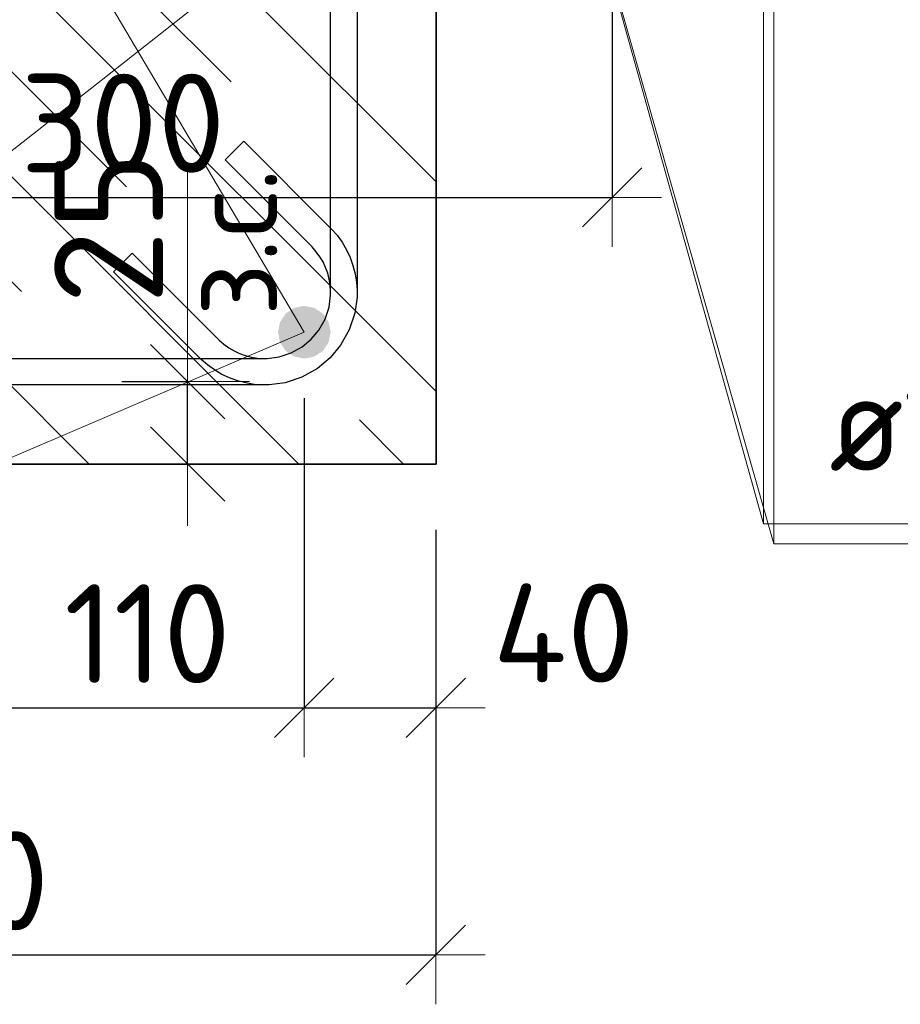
# Model space of a CAD drawing. Header units: metres. Extents: x -38 to 97, y -15 to 21.
# Tile 30 of 225: x 72.292 to 72.56, y 1.79 to 2.089. Entities that reach past the tile are written whole.
import ezdxf

# ---------------------------------------------------------------- set-up
doc = ezdxf.new("R2010")
doc.units = ezdxf.units.M
doc.header["$PDMODE"] = 65
doc.linetypes.add('______4', pattern=[0.135, 0.105, -0.03])
for name, color, linetype, lineweight in [('XR$3$Размерная линия (1)', 7, 'Continuous', 13), ('XR$4$Арм. стержнями нижней зоны', 180, 'Continuous', 35), ('XR$4$Арм.стержн. Хомут', 240, 'Continuous', 35), ('XR$4$Арм.стержн.горизонт. 1', 180, 'Continuous', 35), ('XR$4$ВК__отв в полу 1-2 эт', 220, 'Continuous', 25), ('XR$4$Размерная линия (1)', 7, 'Continuous', 13), ('XR$4$Размерная линия_ общее', 7, 'Continuous', 13), ('XR$6$Арм. стержнями нижней зоны', 180, 'Continuous', 35), ('XR$6$Арм.стержн. Хомут', 240, 'Continuous', 35), ('XR$6$Арм.стержн.горизонт. 1', 180, 'Continuous', 35), ('XR$6$ВК__отв в полу 1-2 эт', 220, 'Continuous', 25), ('XR$6$Размерная линия (1)', 7, 'Continuous', 13), ('XR$6$Размерная линия_ общее', 7, 'Continuous', 13)]:
    doc.layers.add(name, color=color, linetype=linetype, lineweight=lineweight)
doc.styles.add('ISOCPEUR', font='txt')
doc.dimstyles.new('DIMSTYLE_11', dxfattribs={"dimtxt": 0.033, "dimasz": 0.0375, "dimexe": 0, "dimexo": 0, "dimgap": 0.0165, "dimtad": 2, "dimdec": 0, "dimlfac": 1000, "dimrnd": 1, "dimzin": 12, "dimdsep": 46, "dimtxsty": 'ISOCPEUR', "dimblk1": 'ALL_ML_STRICH', "dimblk2": 'ALL_ML_STRICH', "dimsah": 1, "dimcen": 0, "dimclrd": 7, "dimclre": 256, "dimclrt": 7, "dimadec": 0, "dimazin": 0, "dimtfac": 1, "dimtdec": 0, "dimtix": 1, "dimtmove": 2, "dimatfit": 3, "dimfxl": 0, "dimtvp": 1.2, "dimtzin": 0, "dimlwd": 0, "dimlwe": -3, "dimarcsym": 0})
doc.dimstyles.new('DIMSTYLE_14', dxfattribs={"dimtxt": 0.03, "dimasz": 0.03, "dimexe": 0, "dimexo": 0, "dimgap": 0.015, "dimtad": 2, "dimdec": 0, "dimlfac": 1000, "dimrnd": 1, "dimzin": 12, "dimdsep": 46, "dimtxsty": 'ISOCPEUR', "dimblk1": 'ALL_ML_STRICH', "dimblk2": 'ALL_ML_STRICH', "dimsah": 1, "dimcen": 0, "dimclrd": 7, "dimclre": 256, "dimclrt": 7, "dimadec": 0, "dimazin": 0, "dimtfac": 1, "dimtdec": 0, "dimtix": 1, "dimtmove": 2, "dimatfit": 3, "dimfxl": 0, "dimtvp": 1.2, "dimtzin": 0, "dimlwd": 0, "dimlwe": -3, "dimarcsym": 0})
doc.dimstyles.new('DIMSTYLE_23', dxfattribs={"dimtxt": 0.03, "dimasz": 0.03, "dimexe": 0, "dimexo": 0, "dimgap": 0.015, "dimtad": 2, "dimdec": 0, "dimlfac": 1000, "dimrnd": 5, "dimzin": 12, "dimdsep": 46, "dimtxsty": 'ISOCPEUR', "dimblk1": 'ALL_ML_STRICH', "dimblk2": 'ALL_ML_STRICH', "dimsah": 1, "dimcen": 0, "dimclrd": 7, "dimclre": 256, "dimclrt": 7, "dimadec": 0, "dimazin": 0, "dimtfac": 1, "dimtdec": 0, "dimtix": 1, "dimtmove": 2, "dimatfit": 3, "dimfxl": 0, "dimtvp": 1.2, "dimtzin": 0, "dimlwd": 0, "dimlwe": -3, "dimarcsym": 0})
doc.dimstyles.new('DIMSTYLE_24', dxfattribs={"dimtxt": 0.03, "dimasz": 0.03, "dimexe": 0, "dimexo": 0, "dimgap": 0.015, "dimtad": 2, "dimdec": 0, "dimlfac": 1000, "dimrnd": 5, "dimzin": 12, "dimdsep": 46, "dimtxsty": 'ISOCPEUR', "dimblk1": 'ALL_ML_STRICH', "dimblk2": 'ALL_ML_STRICH', "dimsah": 1, "dimcen": 0, "dimclrd": 7, "dimclre": 256, "dimclrt": 7, "dimadec": 0, "dimazin": 0, "dimtfac": 1, "dimtdec": 0, "dimtix": 1, "dimtmove": 2, "dimatfit": 3, "dimfxl": 0, "dimtzin": 0, "dimlwd": 0, "dimlwe": -3, "dimarcsym": 0})
pattern_1 = [(135, (0, 0), (-0.031819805, -0.031819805), [0.4, -0.05, 0, -0.05]), (135, (-0.01591, -0.01591), (-0.031819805, -0.031819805), [0.8, -0.1, 0.1, -0.1])]

# ---------------------------------------------------------------- blocks, each defined once
blk = doc.blocks.new('ALL_ML_STRICH')
at = {"color": 0, "linetype": 'ByBlock', "lineweight": -2}
for p, q in [((0, -0.5), (0, 0.5)), ((-0.3, -0.3), (0.3, 0.3)), ((-1, 0), (0.5, 0))]:
    blk.add_line(p, q, dxfattribs=at)
blk = doc.blocks.new('*D237')
at = {"layer": 'DEFPOINTS', "color": 7, "linetype": 'Continuous', "lineweight": 13, "transparency": 33554687}
for p in [(72.17211, 2.18403), (72.47211, 2.18403), (72.17211, 2.03505)]:
    blk.add_point(p, dxfattribs=at)
at = {"layer": 'XR$3$Размерная линия (1)', "color": 9, "linetype": 'Continuous', "lineweight": -2, "true_color": 0xc7c7c7, "transparency": 33554687}
for p, q in [((72.17211, 2.16403), (72.17211, 2.03505)), ((72.47211, 2.16403), (72.47211, 2.03505))]:
    blk.add_line(p, q, dxfattribs=at)
at = {"layer": 'XR$3$Размерная линия (1)', "color": 7, "linetype": 'Continuous', "lineweight": -2, "transparency": 33554687}
blk.add_line((72.17211, 2.03505), (72.47211, 2.03505), dxfattribs=at)
at = {"layer": 'XR$3$Размерная линия (1)', "color": 7, "linetype": 'Continuous', "lineweight": 13, "transparency": 33554687, "xscale": 0.03, "yscale": 0.03, "zscale": 0.03, "rotation": 180}
blk.add_blockref('ALL_ML_STRICH', (72.17211, 2.03505), dxfattribs=at)
at = {"layer": 'XR$3$Размерная линия (1)', "color": 7, "linetype": 'Continuous', "lineweight": 13, "transparency": 33554687, "xscale": 0.03, "yscale": 0.03, "zscale": 0.03}
blk.add_blockref('ALL_ML_STRICH', (72.47211, 2.03505), dxfattribs=at)
at = {"layer": 'XR$3$Размерная линия (1)', "color": 7, "linetype": 'Continuous', "lineweight": 13, "transparency": 33554687, "insert": (72.32361, 2.05755), "char_height": 0.03, "width": 0.09, "attachment_point": 5, "style": 'ISOCPEUR'}
blk.add_mtext('\\A1;{300}', dxfattribs=at)
blk = doc.blocks.new('*D362')
at = {"layer": 'DEFPOINTS', "color": 7, "linetype": 'Continuous', "lineweight": 13, "transparency": 33554687}
for p in [(72.30327, 1.97911), (72.30827, 1.95411), (72.34326, 1.95411)]:
    blk.add_point(p, dxfattribs=at)
at = {"layer": 'XR$4$Размерная линия_ общее', "color": 253, "linetype": 'Continuous', "lineweight": -2, "true_color": 0xa0a0a0, "transparency": 33554687}
for p, q in [((72.32327, 1.97911), (72.34326, 1.97911)), ((72.32827, 1.95411), (72.34326, 1.95411))]:
    blk.add_line(p, q, dxfattribs=at)
at = {"layer": 'XR$4$Размерная линия_ общее', "color": 7, "linetype": 'Continuous', "lineweight": -2, "transparency": 33554687}
blk.add_line((72.34326, 1.95411), (72.34326, 1.97911), dxfattribs=at)
at = {"layer": 'XR$4$Размерная линия_ общее', "color": 7, "linetype": 'Continuous', "lineweight": 13, "transparency": 33554687, "xscale": 0.0375, "yscale": 0.0375, "zscale": 0.0375}
for p, rotation in [((72.34326, 1.97911), 90), ((72.34326, 1.95411), 270)]:
    blk.add_blockref('ALL_ML_STRICH', p, dxfattribs=dict(at, rotation=rotation))
at = {"layer": 'XR$4$Размерная линия_ общее', "color": 7, "linetype": 'Continuous', "lineweight": 13, "transparency": 33554687, "insert": (72.34347, 1.99889), "char_height": 0.027, "width": 0.00135, "attachment_point": 1, "rotation": 90, "line_spacing_factor": 0.60241, "style": 'ISOCPEUR'}
blk.add_mtext('з.с.', dxfattribs=at)
at = {"layer": 'XR$4$Размерная линия_ общее', "color": 7, "linetype": 'Continuous', "lineweight": 13, "transparency": 33554687, "insert": (72.31926, 2.02584), "char_height": 0.033, "width": 0.066, "attachment_point": 5, "rotation": 90, "style": 'ISOCPEUR'}
blk.add_mtext('\\A1;{25}', dxfattribs=at)
blk = doc.blocks.new('*D528')
at = {"layer": 'DEFPOINTS', "color": 7, "linetype": 'Continuous', "lineweight": 13, "transparency": 33554687}
for p in [(72.11861, 1.95411), (72.41861, 1.95411), (72.11861, 1.80512)]:
    blk.add_point(p, dxfattribs=at)
at = {"layer": 'XR$4$Размерная линия (1)', "color": 9, "linetype": 'Continuous', "lineweight": -2, "true_color": 0xc7c7c7, "transparency": 33554687}
for p, q in [((72.11861, 1.93411), (72.11861, 1.80512)), ((72.41861, 1.93411), (72.41861, 1.80512))]:
    blk.add_line(p, q, dxfattribs=at)
at = {"layer": 'XR$4$Размерная линия (1)', "color": 7, "linetype": 'Continuous', "lineweight": -2, "transparency": 33554687}
blk.add_line((72.11861, 1.80512), (72.41861, 1.80512), dxfattribs=at)
at = {"layer": 'XR$4$Размерная линия (1)', "color": 7, "linetype": 'Continuous', "lineweight": 13, "transparency": 33554687, "xscale": 0.03, "yscale": 0.03, "zscale": 0.03, "rotation": 180}
blk.add_blockref('ALL_ML_STRICH', (72.11861, 1.80512), dxfattribs=at)
at = {"layer": 'XR$4$Размерная линия (1)', "color": 7, "linetype": 'Continuous', "lineweight": 13, "transparency": 33554687, "xscale": 0.03, "yscale": 0.03, "zscale": 0.03}
blk.add_blockref('ALL_ML_STRICH', (72.41861, 1.80512), dxfattribs=at)
at = {"layer": 'XR$4$Размерная линия (1)', "color": 7, "linetype": 'Continuous', "lineweight": 13, "transparency": 33554687, "insert": (72.27011, 1.82762), "char_height": 0.03, "width": 0.09, "attachment_point": 5, "style": 'ISOCPEUR'}
blk.add_mtext('\\A1;{300}', dxfattribs=at)
blk = doc.blocks.new('*D531')
at = {"layer": 'DEFPOINTS', "color": 7, "linetype": 'Continuous', "lineweight": 13, "transparency": 33554687}
for p in [(72.26853, 1.99411), (72.37861, 1.99411), (72.26853, 1.88012)]:
    blk.add_point(p, dxfattribs=at)
at = {"layer": 'XR$4$Размерная линия (1)', "color": 9, "linetype": 'Continuous', "lineweight": -2, "true_color": 0xc7c7c7, "transparency": 33554687}
for p, q in [((72.26853, 1.97411), (72.26853, 1.88012)), ((72.37861, 1.97411), (72.37861, 1.88012))]:
    blk.add_line(p, q, dxfattribs=at)
at = {"layer": 'XR$4$Размерная линия (1)', "color": 7, "linetype": 'Continuous', "lineweight": -2, "transparency": 33554687}
blk.add_line((72.26853, 1.88012), (72.37861, 1.88012), dxfattribs=at)
at = {"layer": 'XR$4$Размерная линия (1)', "color": 7, "linetype": 'Continuous', "lineweight": 13, "transparency": 33554687, "xscale": 0.03, "yscale": 0.03, "zscale": 0.03, "rotation": 180}
blk.add_blockref('ALL_ML_STRICH', (72.26853, 1.88012), dxfattribs=at)
at = {"layer": 'XR$4$Размерная линия (1)', "color": 7, "linetype": 'Continuous', "lineweight": 13, "transparency": 33554687, "xscale": 0.03, "yscale": 0.03, "zscale": 0.03}
blk.add_blockref('ALL_ML_STRICH', (72.37861, 1.88012), dxfattribs=at)
at = {"layer": 'XR$4$Размерная линия (1)', "color": 7, "linetype": 'Continuous', "lineweight": 13, "transparency": 33554687, "insert": (72.33107, 1.90262), "char_height": 0.03, "width": 0.09, "attachment_point": 5, "style": 'ISOCPEUR'}
blk.add_mtext('\\A1;{110}', dxfattribs=at)
blk = doc.blocks.new('*D532')
at = {"layer": 'DEFPOINTS', "color": 7, "linetype": 'Continuous', "lineweight": 13, "transparency": 33554687}
for p in [(72.37861, 1.99411), (72.41861, 1.95411), (72.37861, 1.88012)]:
    blk.add_point(p, dxfattribs=at)
at = {"layer": 'XR$4$Размерная линия (1)', "color": 9, "linetype": 'Continuous', "lineweight": -2, "true_color": 0xc7c7c7, "transparency": 33554687}
for p, q in [((72.37861, 1.97411), (72.37861, 1.88012)), ((72.41861, 1.93411), (72.41861, 1.88012))]:
    blk.add_line(p, q, dxfattribs=at)
at = {"layer": 'XR$4$Размерная линия (1)', "color": 7, "linetype": 'Continuous', "lineweight": -2, "transparency": 33554687}
blk.add_line((72.37861, 1.88012), (72.41861, 1.88012), dxfattribs=at)
at = {"layer": 'XR$4$Размерная линия (1)', "color": 7, "linetype": 'Continuous', "lineweight": 13, "transparency": 33554687, "xscale": 0.03, "yscale": 0.03, "zscale": 0.03, "rotation": 180}
blk.add_blockref('ALL_ML_STRICH', (72.37861, 1.88012), dxfattribs=at)
at = {"layer": 'XR$4$Размерная линия (1)', "color": 7, "linetype": 'Continuous', "lineweight": 13, "transparency": 33554687, "xscale": 0.03, "yscale": 0.03, "zscale": 0.03}
blk.add_blockref('ALL_ML_STRICH', (72.41861, 1.88012), dxfattribs=at)
at = {"layer": 'XR$4$Размерная линия (1)', "color": 7, "linetype": 'Continuous', "lineweight": 13, "transparency": 33554687, "insert": (72.45742, 1.90281), "char_height": 0.03, "width": 0.06, "attachment_point": 5, "style": 'ISOCPEUR'}
blk.add_mtext('\\A1;{40}', dxfattribs=at)
blk = doc.blocks.new('*D540')
at = {"layer": 'DEFPOINTS', "color": 7, "linetype": 'Continuous', "lineweight": 13, "transparency": 33554687}
for p in [(72.54662, 2.15911), (72.55947, 2.11411), (72.63928, 2.11411)]:
    blk.add_point(p, dxfattribs=at)
at = {"layer": 'XR$4$Размерная линия (1)', "color": 9, "linetype": 'Continuous', "lineweight": -2, "true_color": 0xc7c7c7, "transparency": 33554687}
for p, q in [((72.56662, 2.15911), (72.63928, 2.15911)), ((72.57947, 2.11411), (72.63928, 2.11411))]:
    blk.add_line(p, q, dxfattribs=at)
at = {"layer": 'XR$4$Размерная линия (1)', "color": 7, "linetype": 'Continuous', "lineweight": -2, "transparency": 33554687}
blk.add_line((72.63928, 2.11411), (72.63928, 2.15911), dxfattribs=at)
at = {"layer": 'XR$4$Размерная линия (1)', "color": 7, "linetype": 'Continuous', "lineweight": 13, "transparency": 33554687, "xscale": 0.03, "yscale": 0.03, "zscale": 0.03}
for p, rotation in [((72.63928, 2.15911), 90), ((72.63928, 2.11411), 270)]:
    blk.add_blockref('ALL_ML_STRICH', p, dxfattribs=dict(at, rotation=rotation))
at = {"layer": 'XR$4$Размерная линия (1)', "color": 7, "linetype": 'Continuous', "lineweight": 13, "transparency": 33554687, "insert": (72.61642, 2.07837), "char_height": 0.03, "width": 0.06, "attachment_point": 5, "rotation": 90, "style": 'ISOCPEUR'}
blk.add_mtext('\\A1;{45}', dxfattribs=at)
blk = doc.blocks.new('*D675')
at = {"layer": 'DEFPOINTS', "color": 7, "linetype": 'Continuous', "lineweight": 13, "transparency": 33554687}
for p in [(72.30327, 1.97911), (72.30827, 1.95411), (72.34326, 1.95411)]:
    blk.add_point(p, dxfattribs=at)
at = {"layer": 'XR$6$Размерная линия_ общее', "color": 253, "linetype": 'Continuous', "lineweight": -2, "true_color": 0xa0a0a0, "transparency": 33554687}
for p, q in [((72.32327, 1.97911), (72.34326, 1.97911)), ((72.32827, 1.95411), (72.34326, 1.95411))]:
    blk.add_line(p, q, dxfattribs=at)
at = {"layer": 'XR$6$Размерная линия_ общее', "color": 7, "linetype": 'Continuous', "lineweight": -2, "transparency": 33554687}
blk.add_line((72.34326, 1.95411), (72.34326, 1.97911), dxfattribs=at)
at = {"layer": 'XR$6$Размерная линия_ общее', "color": 7, "linetype": 'Continuous', "lineweight": 13, "transparency": 33554687, "xscale": 0.0375, "yscale": 0.0375, "zscale": 0.0375}
for p, rotation in [((72.34326, 1.97911), 90), ((72.34326, 1.95411), 270)]:
    blk.add_blockref('ALL_ML_STRICH', p, dxfattribs=dict(at, rotation=rotation))
at = {"layer": 'XR$6$Размерная линия_ общее', "color": 7, "linetype": 'Continuous', "lineweight": 13, "transparency": 33554687, "insert": (72.34347, 1.99889), "char_height": 0.027, "width": 0.00135, "attachment_point": 1, "rotation": 90, "line_spacing_factor": 0.60241, "style": 'ISOCPEUR'}
blk.add_mtext('з.с.', dxfattribs=at)
at = {"layer": 'XR$6$Размерная линия_ общее', "color": 7, "linetype": 'Continuous', "lineweight": 13, "transparency": 33554687, "insert": (72.31926, 2.02584), "char_height": 0.033, "width": 0.066, "attachment_point": 5, "rotation": 90, "style": 'ISOCPEUR'}
blk.add_mtext('\\A1;{25}', dxfattribs=at)
blk = doc.blocks.new('*D911')
at = {"layer": 'DEFPOINTS', "color": 7, "linetype": 'Continuous', "lineweight": 13, "transparency": 33554687}
for p in [(72.11861, 1.95411), (72.41861, 1.95411), (72.11861, 1.80512)]:
    blk.add_point(p, dxfattribs=at)
at = {"layer": 'XR$6$Размерная линия (1)', "color": 9, "linetype": 'Continuous', "lineweight": -2, "true_color": 0xc7c7c7, "transparency": 33554687}
for p, q in [((72.11861, 1.93411), (72.11861, 1.80512)), ((72.41861, 1.93411), (72.41861, 1.80512))]:
    blk.add_line(p, q, dxfattribs=at)
at = {"layer": 'XR$6$Размерная линия (1)', "color": 7, "linetype": 'Continuous', "lineweight": -2, "transparency": 33554687}
blk.add_line((72.11861, 1.80512), (72.41861, 1.80512), dxfattribs=at)
at = {"layer": 'XR$6$Размерная линия (1)', "color": 7, "linetype": 'Continuous', "lineweight": 13, "transparency": 33554687, "xscale": 0.03, "yscale": 0.03, "zscale": 0.03, "rotation": 180}
blk.add_blockref('ALL_ML_STRICH', (72.11861, 1.80512), dxfattribs=at)
at = {"layer": 'XR$6$Размерная линия (1)', "color": 7, "linetype": 'Continuous', "lineweight": 13, "transparency": 33554687, "xscale": 0.03, "yscale": 0.03, "zscale": 0.03}
blk.add_blockref('ALL_ML_STRICH', (72.41861, 1.80512), dxfattribs=at)
at = {"layer": 'XR$6$Размерная линия (1)', "color": 7, "linetype": 'Continuous', "lineweight": 13, "transparency": 33554687, "insert": (72.27011, 1.82762), "char_height": 0.03, "width": 0.09, "attachment_point": 5, "style": 'ISOCPEUR'}
blk.add_mtext('\\A1;{300}', dxfattribs=at)
blk = doc.blocks.new('*D914')
at = {"layer": 'DEFPOINTS', "color": 7, "linetype": 'Continuous', "lineweight": 13, "transparency": 33554687}
for p in [(72.26853, 1.99411), (72.37861, 1.99411), (72.26853, 1.88012)]:
    blk.add_point(p, dxfattribs=at)
at = {"layer": 'XR$6$Размерная линия (1)', "color": 9, "linetype": 'Continuous', "lineweight": -2, "true_color": 0xc7c7c7, "transparency": 33554687}
for p, q in [((72.26853, 1.97411), (72.26853, 1.88012)), ((72.37861, 1.97411), (72.37861, 1.88012))]:
    blk.add_line(p, q, dxfattribs=at)
at = {"layer": 'XR$6$Размерная линия (1)', "color": 7, "linetype": 'Continuous', "lineweight": -2, "transparency": 33554687}
blk.add_line((72.26853, 1.88012), (72.37861, 1.88012), dxfattribs=at)
at = {"layer": 'XR$6$Размерная линия (1)', "color": 7, "linetype": 'Continuous', "lineweight": 13, "transparency": 33554687, "xscale": 0.03, "yscale": 0.03, "zscale": 0.03, "rotation": 180}
blk.add_blockref('ALL_ML_STRICH', (72.26853, 1.88012), dxfattribs=at)
at = {"layer": 'XR$6$Размерная линия (1)', "color": 7, "linetype": 'Continuous', "lineweight": 13, "transparency": 33554687, "xscale": 0.03, "yscale": 0.03, "zscale": 0.03}
blk.add_blockref('ALL_ML_STRICH', (72.37861, 1.88012), dxfattribs=at)
at = {"layer": 'XR$6$Размерная линия (1)', "color": 7, "linetype": 'Continuous', "lineweight": 13, "transparency": 33554687, "insert": (72.33107, 1.90262), "char_height": 0.03, "width": 0.09, "attachment_point": 5, "style": 'ISOCPEUR'}
blk.add_mtext('\\A1;{110}', dxfattribs=at)
blk = doc.blocks.new('*D915')
at = {"layer": 'DEFPOINTS', "color": 7, "linetype": 'Continuous', "lineweight": 13, "transparency": 33554687}
for p in [(72.37861, 1.99411), (72.41861, 1.95411), (72.37861, 1.88012)]:
    blk.add_point(p, dxfattribs=at)
at = {"layer": 'XR$6$Размерная линия (1)', "color": 9, "linetype": 'Continuous', "lineweight": -2, "true_color": 0xc7c7c7, "transparency": 33554687}
for p, q in [((72.37861, 1.97411), (72.37861, 1.88012)), ((72.41861, 1.93411), (72.41861, 1.88012))]:
    blk.add_line(p, q, dxfattribs=at)
at = {"layer": 'XR$6$Размерная линия (1)', "color": 7, "linetype": 'Continuous', "lineweight": -2, "transparency": 33554687}
blk.add_line((72.37861, 1.88012), (72.41861, 1.88012), dxfattribs=at)
at = {"layer": 'XR$6$Размерная линия (1)', "color": 7, "linetype": 'Continuous', "lineweight": 13, "transparency": 33554687, "xscale": 0.03, "yscale": 0.03, "zscale": 0.03, "rotation": 180}
blk.add_blockref('ALL_ML_STRICH', (72.37861, 1.88012), dxfattribs=at)
at = {"layer": 'XR$6$Размерная линия (1)', "color": 7, "linetype": 'Continuous', "lineweight": 13, "transparency": 33554687, "xscale": 0.03, "yscale": 0.03, "zscale": 0.03}
blk.add_blockref('ALL_ML_STRICH', (72.41861, 1.88012), dxfattribs=at)
at = {"layer": 'XR$6$Размерная линия (1)', "color": 7, "linetype": 'Continuous', "lineweight": 13, "transparency": 33554687, "insert": (72.45742, 1.90281), "char_height": 0.03, "width": 0.06, "attachment_point": 5, "style": 'ISOCPEUR'}
blk.add_mtext('\\A1;{40}', dxfattribs=at)

msp = doc.modelspace()

# ---------------------------------------------------------------- hatches: boundary and pattern name
at = {"linetype": 'Continuous', "lineweight": 13, "transparency": 33554687}
h = msp.add_hatch(dxfattribs=at)
h.set_pattern_fill('__________540', scale=0.015, style=0, pattern_type=2)
h.set_pattern_definition(pattern_1)
h.paths.add_polyline_path([(72.41868, 2.11411), (72.11868, 2.11411), (72.11868, 1.95411), (72.41868, 1.95411)], flags=0)
h = msp.add_hatch(dxfattribs=at)
h.set_pattern_fill('__________540', scale=0.015, style=0, pattern_type=2)
h.set_pattern_definition(pattern_1)
h.paths.add_polyline_path([(72.41868, 2.11411), (72.11868, 2.11411), (72.11868, 1.95411), (72.41868, 1.95411)], flags=0)
at = {"layer": 'XR$4$Арм.стержн.горизонт. 1', "linetype": 'Continuous', "lineweight": 50, "transparency": 33554687}
msp.add_hatch(color=7, dxfattribs=at).paths.add_polyline_path([(72.38668, 1.99411), (72.38607, 1.99717), (72.38434, 1.99977), (72.38174, 2.0015), (72.37868, 2.00211), (72.37562, 2.0015), (72.37303, 1.99977), (72.37129, 1.99717), (72.37068, 1.99411), (72.37129, 1.99105), (72.37303, 1.98845), (72.37562, 1.98672), (72.37868, 1.98611), (72.38174, 1.98672), (72.38434, 1.98845), (72.38607, 1.99105)])
at = {"layer": 'XR$6$Арм.стержн.горизонт. 1', "linetype": 'Continuous', "lineweight": 50, "transparency": 33554687}
msp.add_hatch(color=7, dxfattribs=at).paths.add_polyline_path([(72.38668, 1.99411), (72.38607, 1.99717), (72.38434, 1.99977), (72.38174, 2.0015), (72.37868, 2.00211), (72.37562, 2.0015), (72.37303, 1.99977), (72.37129, 1.99717), (72.37068, 1.99411), (72.37129, 1.99105), (72.37303, 1.98845), (72.37562, 1.98672), (72.37868, 1.98611), (72.38174, 1.98672), (72.38434, 1.98845), (72.38607, 1.99105)])

# ---------------------------------------------------------------- linework, layer by layer
at = {"color": 7, "linetype": '______4', "lineweight": 25, "transparency": 33554687}
msp.add_line((72.54928, 2.41411), (72.54928, 2.01411), dxfattribs=at)
at = {"color": 7, "linetype": 'Continuous', "lineweight": 35, "transparency": 33554687}
for p, q in [((72.41868, 1.95411), (72.41868, 2.11411)), ((72.41868, 1.95411), (72.41868, 2.11411)), ((72.11868, 1.95411), (72.41868, 1.95411)), ((72.11868, 1.95411), (72.41868, 1.95411))]:
    msp.add_line(p, q, dxfattribs=at)
at = {"color": 7, "linetype": 'Continuous', "lineweight": 13, "transparency": 33554687}
msp.add_line((72.34326, 1.97911), (72.34326, 2.04311), dxfattribs=at)
msp.add_line((72.34326, 1.97911), (72.34326, 2.04311), dxfattribs=at)
at = {"layer": 'XR$4$Арм. стержнями нижней зоны', "color": 7, "linetype": 'Continuous', "lineweight": 13, "transparency": 33554687}
for q in [(72.52124, 2.15437), (72.80724, 1.92985)]:
    msp.add_line((72.52124, 1.92985), q, dxfattribs=at)
at = {"layer": 'XR$4$Арм.стержн. Хомут', "color": 40, "linetype": 'Continuous', "lineweight": 25, "transparency": 33554687}
for points in [[(72.39468, 2.26043), (72.39468, 2.00479), (72.394, 1.99991), (72.39233, 1.99483), (72.38971, 1.99015), (72.38649, 1.9863), (72.38264, 1.98308), (72.37797, 1.98047), (72.37289, 1.97879), (72.36801, 1.97811), (72.36602, 1.97811), (72.3635, 1.97829), (72.36092, 1.97871), (72.35839, 1.97936), (72.35597, 1.98024), (72.35364, 1.98133), (72.35138, 1.98266), (72.34926, 1.98419), (72.34735, 1.98584), (72.32072, 2.01248), (72.32638, 2.01813)], [(72.39468, 2.26043), (72.39468, 2.00479), (72.394, 1.99991), (72.39233, 1.99483), (72.38971, 1.99015), (72.38649, 1.9863), (72.38264, 1.98308), (72.37797, 1.98047), (72.37289, 1.97879), (72.36801, 1.97811), (72.36602, 1.97811), (72.3635, 1.97829), (72.36092, 1.97871), (72.35839, 1.97936), (72.35597, 1.98024), (72.35364, 1.98133), (72.35138, 1.98266), (72.34926, 1.98419), (72.34735, 1.98584), (72.32072, 2.01248), (72.32638, 2.01813)], [(72.32638, 2.01813), (72.35281, 1.9917), (72.35423, 1.99046), (72.35576, 1.98937), (72.35737, 1.98842), (72.35903, 1.98764), (72.36076, 1.98701), (72.36257, 1.98654), (72.36442, 1.98624), (72.3663, 1.98611), (72.36745, 1.98611), (72.37107, 1.98661), (72.37473, 1.98782), (72.37808, 1.9897), (72.38081, 1.99198), (72.38309, 1.99471), (72.38497, 1.99806), (72.38618, 2.00173), (72.38668, 2.00534), (72.38668, 2.25988)], [(72.32638, 2.01813), (72.35281, 1.9917), (72.35423, 1.99046), (72.35576, 1.98937), (72.35737, 1.98842), (72.35903, 1.98764), (72.36076, 1.98701), (72.36257, 1.98654), (72.36442, 1.98624), (72.3663, 1.98611), (72.36745, 1.98611), (72.37107, 1.98661), (72.37473, 1.98782), (72.37808, 1.9897), (72.38081, 1.99198), (72.38309, 1.99471), (72.38497, 1.99806), (72.38618, 2.00173), (72.38668, 2.00534), (72.38668, 2.25988)], [(72.16988, 1.98611), (72.36745, 1.98611), (72.37107, 1.98661), (72.37473, 1.98782), (72.37808, 1.9897), (72.38081, 1.99198), (72.38309, 1.99471), (72.38497, 1.99806), (72.38618, 2.00173), (72.38668, 2.00534), (72.38668, 2.00649), (72.38655, 2.00837), (72.38625, 2.01023), (72.38578, 2.01204), (72.38516, 2.01376), (72.38438, 2.01543), (72.38343, 2.01704), (72.38233, 2.01856), (72.3811, 2.01998), (72.35466, 2.04642), (72.36032, 2.05207), (72.38695, 2.02544), (72.38861, 2.02353), (72.39014, 2.02141), (72.39146, 2.01916), (72.39256, 2.01683), (72.39343, 2.01441), (72.39409, 2.01187), (72.39451, 2.0093), (72.39468, 2.00678), (72.39468, 2.00479), (72.394, 1.99991), (72.39233, 1.99483), (72.38971, 1.99015), (72.38649, 1.9863), (72.38264, 1.98308), (72.37797, 1.98047), (72.37289, 1.97879), (72.36801, 1.97811), (72.16932, 1.97811)], [(72.16988, 1.98611), (72.36745, 1.98611), (72.37107, 1.98661), (72.37473, 1.98782), (72.37808, 1.9897), (72.38081, 1.99198), (72.38309, 1.99471), (72.38497, 1.99806), (72.38618, 2.00173), (72.38668, 2.00534), (72.38668, 2.00649), (72.38655, 2.00837), (72.38625, 2.01023), (72.38578, 2.01204), (72.38516, 2.01376), (72.38438, 2.01543), (72.38343, 2.01704), (72.38233, 2.01856), (72.3811, 2.01998), (72.35466, 2.04642), (72.36032, 2.05207), (72.38695, 2.02544), (72.38861, 2.02353), (72.39014, 2.02141), (72.39146, 2.01916), (72.39256, 2.01683), (72.39343, 2.01441), (72.39409, 2.01187), (72.39451, 2.0093), (72.39468, 2.00678), (72.39468, 2.00479), (72.394, 1.99991), (72.39233, 1.99483), (72.38971, 1.99015), (72.38649, 1.9863), (72.38264, 1.98308), (72.37797, 1.98047), (72.37289, 1.97879), (72.36801, 1.97811), (72.16932, 1.97811)]]:
    msp.add_lwpolyline(points, dxfattribs=at)
at = {"layer": 'XR$4$Арм.стержн.горизонт. 1', "color": 7, "linetype": 'Continuous', "lineweight": 13, "transparency": 33554687}
for q in [(72.37868, 2.11911), (72.37868, 1.99411)]:
    msp.add_line((72.03093, 1.84538), q, dxfattribs=at)
at = {"layer": 'XR$4$ВК__отв в полу 1-2 эт', "color": 7, "linetype": 'Continuous', "lineweight": 13, "transparency": 33554687}
msp.add_line((72.45868, 2.14911), (72.52124, 1.92985), dxfattribs=at)
at = {"layer": 'XR$6$Арм. стержнями нижней зоны', "color": 7, "linetype": 'Continuous', "lineweight": 13, "transparency": 33554687}
for q in [(72.51806, 2.15916), (72.74406, 1.936)]:
    msp.add_line((72.51806, 1.936), q, dxfattribs=at)
at = {"layer": 'XR$6$Арм.стержн. Хомут', "color": 40, "linetype": 'Continuous', "lineweight": 25, "transparency": 33554687}
for points in [[(72.39468, 2.26043), (72.39468, 2.00479), (72.394, 1.99991), (72.39233, 1.99483), (72.38971, 1.99015), (72.38649, 1.9863), (72.38264, 1.98308), (72.37797, 1.98047), (72.37289, 1.97879), (72.36801, 1.97811), (72.36602, 1.97811), (72.3635, 1.97829), (72.36092, 1.97871), (72.35839, 1.97936), (72.35597, 1.98024), (72.35364, 1.98133), (72.35138, 1.98266), (72.34926, 1.98419), (72.34735, 1.98584), (72.32072, 2.01248), (72.32638, 2.01813)], [(72.39468, 2.26043), (72.39468, 2.00479), (72.394, 1.99991), (72.39233, 1.99483), (72.38971, 1.99015), (72.38649, 1.9863), (72.38264, 1.98308), (72.37797, 1.98047), (72.37289, 1.97879), (72.36801, 1.97811), (72.36602, 1.97811), (72.3635, 1.97829), (72.36092, 1.97871), (72.35839, 1.97936), (72.35597, 1.98024), (72.35364, 1.98133), (72.35138, 1.98266), (72.34926, 1.98419), (72.34735, 1.98584), (72.32072, 2.01248), (72.32638, 2.01813)], [(72.32638, 2.01813), (72.35281, 1.9917), (72.35423, 1.99046), (72.35576, 1.98937), (72.35737, 1.98842), (72.35903, 1.98764), (72.36076, 1.98701), (72.36257, 1.98654), (72.36442, 1.98624), (72.3663, 1.98611), (72.36745, 1.98611), (72.37107, 1.98661), (72.37473, 1.98782), (72.37808, 1.9897), (72.38081, 1.99198), (72.38309, 1.99471), (72.38497, 1.99806), (72.38618, 2.00173), (72.38668, 2.00534), (72.38668, 2.25988)], [(72.32638, 2.01813), (72.35281, 1.9917), (72.35423, 1.99046), (72.35576, 1.98937), (72.35737, 1.98842), (72.35903, 1.98764), (72.36076, 1.98701), (72.36257, 1.98654), (72.36442, 1.98624), (72.3663, 1.98611), (72.36745, 1.98611), (72.37107, 1.98661), (72.37473, 1.98782), (72.37808, 1.9897), (72.38081, 1.99198), (72.38309, 1.99471), (72.38497, 1.99806), (72.38618, 2.00173), (72.38668, 2.00534), (72.38668, 2.25988)], [(72.16988, 1.98611), (72.36745, 1.98611), (72.37107, 1.98661), (72.37473, 1.98782), (72.37808, 1.9897), (72.38081, 1.99198), (72.38309, 1.99471), (72.38497, 1.99806), (72.38618, 2.00173), (72.38668, 2.00534), (72.38668, 2.00649), (72.38655, 2.00837), (72.38625, 2.01023), (72.38578, 2.01204), (72.38516, 2.01376), (72.38438, 2.01543), (72.38343, 2.01704), (72.38233, 2.01856), (72.3811, 2.01998), (72.35466, 2.04642), (72.36032, 2.05207), (72.38695, 2.02544), (72.38861, 2.02353), (72.39014, 2.02141), (72.39146, 2.01916), (72.39256, 2.01683), (72.39343, 2.01441), (72.39409, 2.01187), (72.39451, 2.0093), (72.39468, 2.00678), (72.39468, 2.00479), (72.394, 1.99991), (72.39233, 1.99483), (72.38971, 1.99015), (72.38649, 1.9863), (72.38264, 1.98308), (72.37797, 1.98047), (72.37289, 1.97879), (72.36801, 1.97811), (72.16932, 1.97811)], [(72.16988, 1.98611), (72.36745, 1.98611), (72.37107, 1.98661), (72.37473, 1.98782), (72.37808, 1.9897), (72.38081, 1.99198), (72.38309, 1.99471), (72.38497, 1.99806), (72.38618, 2.00173), (72.38668, 2.00534), (72.38668, 2.00649), (72.38655, 2.00837), (72.38625, 2.01023), (72.38578, 2.01204), (72.38516, 2.01376), (72.38438, 2.01543), (72.38343, 2.01704), (72.38233, 2.01856), (72.3811, 2.01998), (72.35466, 2.04642), (72.36032, 2.05207), (72.38695, 2.02544), (72.38861, 2.02353), (72.39014, 2.02141), (72.39146, 2.01916), (72.39256, 2.01683), (72.39343, 2.01441), (72.39409, 2.01187), (72.39451, 2.0093), (72.39468, 2.00678), (72.39468, 2.00479), (72.394, 1.99991), (72.39233, 1.99483), (72.38971, 1.99015), (72.38649, 1.9863), (72.38264, 1.98308), (72.37797, 1.98047), (72.37289, 1.97879), (72.36801, 1.97811), (72.16932, 1.97811)]]:
    msp.add_lwpolyline(points, dxfattribs=at)
at = {"layer": 'XR$6$Арм.стержн.горизонт. 1', "color": 7, "linetype": 'Continuous', "lineweight": 13, "transparency": 33554687}
msp.add_line((72.12942, 2.4154), (72.37868, 1.99411), dxfattribs=at)
at = {"layer": 'XR$6$ВК__отв в полу 1-2 эт', "color": 7, "linetype": 'Continuous', "lineweight": 13, "transparency": 33554687}
msp.add_line((72.45868, 2.14911), (72.51806, 1.936), dxfattribs=at)

# ---------------------------------------------------------------- texts
at = {"layer": 'XR$6$Арм. стержнями нижней зоны', "color": 7, "linetype": 'Continuous', "lineweight": 25, "transparency": 33554687, "insert": (72.53806, 1.952), "char_height": 0.03, "width": 0.1999832, "attachment_point": 7, "style": 'ISOCPEUR'}
msp.add_mtext('\\W0.94;ø10 L=п.м.', dxfattribs=at)

# ---------------------------------------------------------------- dimensions: what is measured, and where the dimension line sits
at = {"layer": 'XR$3$Размерная линия (1)', "color": 7, "linetype": 'Continuous', "lineweight": 13, "transparency": 33554687}
dim = msp.add_linear_dim(base=(72.47211, 2.03505), p1=(72.17211, 2.16403), p2=(72.47211, 2.16403), dimstyle='DIMSTYLE_24', override={"dimpost": '<>', "dimclrd": 7, "dimclre": 9, "dimclrt": 7, "dimlwd": 0, "dimlwe": 65533}, dxfattribs=at)
dim.commit()
dim.dimension.update_dxf_attribs({"geometry": '*D237', "text_midpoint": (72.32361, 2.05755), "dimtype": 160})
at = {"layer": 'XR$4$Размерная линия (1)', "color": 7, "linetype": 'Continuous', "lineweight": 13, "transparency": 33554687}
dim = msp.add_linear_dim(base=(72.63928, 2.15911), p1=(72.57947, 2.11411), p2=(72.56662, 2.15911), angle=90, dimstyle='DIMSTYLE_14', override={"dimpost": '<>', "dimclrd": 7, "dimclre": 9, "dimclrt": 7, "dimlwd": 0, "dimlwe": 65533}, dxfattribs=at)
dim.commit()
dim.dimension.update_dxf_attribs({"geometry": '*D540', "text_midpoint": (72.61642, 2.07837), "dimtype": 160})
for base, p1, p2, dimstyle, picture, middle in [((72.37861, 1.88012), (72.26853, 1.97411), (72.37861, 1.97411), 'DIMSTYLE_24', '*D531', (72.33107, 1.90262)), ((72.41861, 1.88012), (72.37861, 1.97411), (72.41861, 1.93411), 'DIMSTYLE_23', '*D532', (72.45742, 1.90281)), ((72.41861, 1.80512), (72.11861, 1.93411), (72.41861, 1.93411), 'DIMSTYLE_24', '*D528', (72.27011, 1.82762))]:
    dim = msp.add_linear_dim(base=base, p1=p1, p2=p2, dimstyle=dimstyle, override={"dimpost": '<>', "dimclrd": 7, "dimclre": 9, "dimclrt": 7, "dimlwd": 0, "dimlwe": 65533}, dxfattribs=at)
    dim.commit()
    dim.dimension.update_dxf_attribs({"geometry": picture, "text_midpoint": middle, "dimtype": 160})
at = {"layer": 'XR$4$Размерная линия_ общее', "color": 7, "linetype": 'Continuous', "lineweight": 13, "transparency": 33554687}
dim = msp.add_linear_dim(base=(72.34326, 1.97911), p1=(72.32827, 1.95411), p2=(72.32327, 1.97911), angle=90, text='<>\\Xз.с.', dimstyle='DIMSTYLE_11', override={"dimpost": '<>', "dimclrd": 7, "dimclre": 253, "dimclrt": 7, "dimlwd": 0, "dimlwe": 65533}, dxfattribs=at)
dim.commit()
dim.dimension.update_dxf_attribs({"geometry": '*D362', "text_midpoint": (72.31926, 2.02584), "dimtype": 160})
at = {"layer": 'XR$6$Размерная линия (1)', "color": 7, "linetype": 'Continuous', "lineweight": 13, "transparency": 33554687}
for base, p1, p2, dimstyle, picture, middle in [((72.37861, 1.88012), (72.26853, 1.97411), (72.37861, 1.97411), 'DIMSTYLE_24', '*D914', (72.33107, 1.90262)), ((72.41861, 1.88012), (72.37861, 1.97411), (72.41861, 1.93411), 'DIMSTYLE_23', '*D915', (72.45742, 1.90281)), ((72.41861, 1.80512), (72.11861, 1.93411), (72.41861, 1.93411), 'DIMSTYLE_24', '*D911', (72.27011, 1.82762))]:
    dim = msp.add_linear_dim(base=base, p1=p1, p2=p2, dimstyle=dimstyle, override={"dimpost": '<>', "dimclrd": 7, "dimclre": 9, "dimclrt": 7, "dimlwd": 0, "dimlwe": 65533}, dxfattribs=at)
    dim.commit()
    dim.dimension.update_dxf_attribs({"geometry": picture, "text_midpoint": middle, "dimtype": 160})
at = {"layer": 'XR$6$Размерная линия_ общее', "color": 7, "linetype": 'Continuous', "lineweight": 13, "transparency": 33554687}
dim = msp.add_linear_dim(base=(72.34326, 1.97911), p1=(72.32827, 1.95411), p2=(72.32327, 1.97911), angle=90, text='<>\\Xз.с.', dimstyle='DIMSTYLE_11', override={"dimpost": '<>', "dimclrd": 7, "dimclre": 253, "dimclrt": 7, "dimlwd": 0, "dimlwe": 65533}, dxfattribs=at)
dim.commit()
dim.dimension.update_dxf_attribs({"geometry": '*D675', "text_midpoint": (72.31926, 2.02584), "dimtype": 160})

doc.saveas('drawing.dxf')
